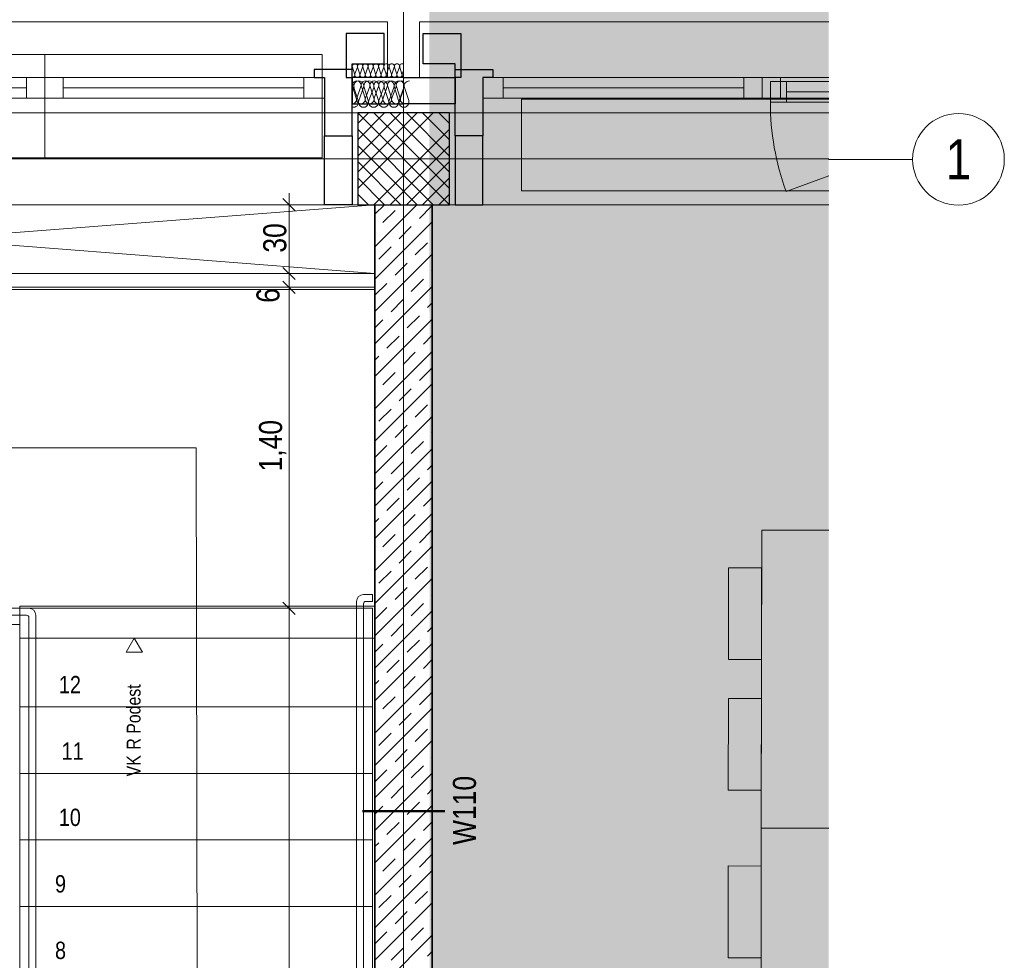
# Model space of a CAD drawing. Extents: x -620 to 300, y 62 to 1112.
# Tile 224 of 226: x 6 to 92, y 930 to 1012. Entities that reach past the tile are written whole.
import ezdxf
from ezdxf.enums import TextEntityAlignment as Align
from ezdxf.lldxf.tags import DXFTag

# ---------------------------------------------------------------- set-up
doc = ezdxf.new("R2010")
doc.units = 0
doc.layers.get('0').update_dxf_attribs({"lineweight": 13})
for name, color, linetype, lineweight, true_color in [('30 -33 Aussenwände- 3 Aussenstützen', 7, 'Continuous', 50, 0x0000dd), ('30 -33 Aussenwände- 7 Fassade_ Elemente', 7, 'Continuous', 9, 0x00aacc), ('30 -34 Innenwände- 1 tragend', 7, 'Continuous', 13, 0xdd0806), ('30 -35 Decken- 1 Konstruktion-Träger- Stahlbeton', 7, 'Continuous', 13, 0x33aa00), ('30 -35 Decken- 2.1 Treppen Innen 2D', 7, 'Continuous', 9, 0x599559), ('60- 61 allgemeine Ausstattung- 1 Möbel', 9, 'Continuous', 9, 0x808080), ('70 -76 Bemaßung- 2 Allgemein', 9, 'Continuous', 5, 0x808080), ('iwb_Layout Achsbezeichung', 1, 'Continuous', 13, 0xff0000), ('iwb_Layout BA_Markierung', 7, 'Continuous', 9, 0xbadcdc)]:
    doc.layers.add(name, color=color, linetype=linetype, lineweight=lineweight, true_color=true_color)
for name, color, linetype, lineweight in [('30 -35 Decken -1 Treppe -Schnitt', 7, 'Continuous', 50), ('70 -71 Achsen- 1 Gebäudeachsen', 7, 'STRICHPUNKT2-A06CPVSFL0', 18), ('70 -75 Raumstempel- 3 Wandstempel', 7, 'Continuous', 50), ('Keine-A06CPVSEL0', 7, 'Continuous', 9)]:
    doc.layers.add(name, color=color, linetype=linetype, lineweight=lineweight)
doc.styles.get("Standard").update_dxf_attribs({"font": 'ARIALN.TTF'})
tags = doc.linetypes.add('grob-A06CPVSAL0', pattern=[14, 3, -8, 3]).pattern_tags.tags
tags[8:9] = [DXFTag(74, 4), DXFTag(75, 0), DXFTag(340, '0'), DXFTag(46, 0.0), DXFTag(50, 0.0), DXFTag(44, 0.0), DXFTag(45, 0.0)]
tags[6:7] = [DXFTag(74, 4), DXFTag(75, 0), DXFTag(340, '0'), DXFTag(46, 0.0), DXFTag(50, 0.0), DXFTag(44, 0.0), DXFTag(45, 0.0)]
tags[4:5] = [DXFTag(74, 4), DXFTag(75, 0), DXFTag(340, '0'), DXFTag(46, 0.0), DXFTag(50, 0.0), DXFTag(44, 0.0), DXFTag(45, 0.0)]
tags = doc.linetypes.add('STRICHPUNKT2', pattern=[12.7, 6.35, -3.175, 0, -3.175]).pattern_tags.tags
tags[10:11] = [DXFTag(74, 4), DXFTag(75, 0), DXFTag(340, '0'), DXFTag(46, 0.0), DXFTag(50, 0.0), DXFTag(44, 0.0), DXFTag(45, 0.0)]
tags[8:9] = [DXFTag(74, 4), DXFTag(75, 0), DXFTag(340, '0'), DXFTag(46, 0.0), DXFTag(50, 0.0), DXFTag(44, 0.0), DXFTag(45, 0.0)]
tags[6:7] = [DXFTag(74, 4), DXFTag(75, 0), DXFTag(340, '0'), DXFTag(46, 0.0), DXFTag(50, 0.0), DXFTag(44, 0.0), DXFTag(45, 0.0)]
tags[4:5] = [DXFTag(74, 4), DXFTag(75, 0), DXFTag(340, '0'), DXFTag(46, 0.0), DXFTag(50, 0.0), DXFTag(44, 0.0), DXFTag(45, 0.0)]
tags = doc.linetypes.add('STRICHPUNKT2-A06CPVSFL0', pattern=[12.7, 6.35, -3.175, 0, -3.175]).pattern_tags.tags
tags[10:11] = [DXFTag(74, 4), DXFTag(75, 0), DXFTag(340, '0'), DXFTag(46, 0.0), DXFTag(50, 0.0), DXFTag(44, 0.0), DXFTag(45, 0.0)]
tags[8:9] = [DXFTag(74, 4), DXFTag(75, 0), DXFTag(340, '0'), DXFTag(46, 0.0), DXFTag(50, 0.0), DXFTag(44, 0.0), DXFTag(45, 0.0)]
tags[6:7] = [DXFTag(74, 4), DXFTag(75, 0), DXFTag(340, '0'), DXFTag(46, 0.0), DXFTag(50, 0.0), DXFTag(44, 0.0), DXFTag(45, 0.0)]
tags[4:5] = [DXFTag(74, 4), DXFTag(75, 0), DXFTag(340, '0'), DXFTag(46, 0.0), DXFTag(50, 0.0), DXFTag(44, 0.0), DXFTag(45, 0.0)]

# ---------------------------------------------------------------- blocks, each defined once
blk = doc.blocks.new('Polygon-A06CPVS4L0')
at = {"color": 0, "linetype": 'ByBlock', "lineweight": -2, "ltscale": 0.13}
blk.add_solid([(41.831, 86.61), (41.664, 1083.814), (76.501, 86.518), (76.501, 1083.814)], dxfattribs=at)
blk = doc.blocks.new('Referenz-A06CPVSGL0')
at = {"layer": '30 -33 Aussenwände- 3 Aussenstützen', "color": 0, "lineweight": 9}
for p, q in [((35.421, 1003.453), (43.421, 995.453)), ((42.007, 1003.453), (35.421, 996.868)), ((40.593, 1003.453), (35.421, 998.282)), ((39.179, 1003.453), (35.421, 999.696)), ((37.765, 1003.453), (35.421, 1001.11)), ((36.35, 1003.453), (35.421, 1002.524)), ((36.836, 1003.453), (43.421, 996.868)), ((38.25, 1003.453), (43.421, 998.282)), ((39.664, 1003.453), (43.421, 999.696)), ((41.078, 1003.453), (43.421, 1001.11)), ((42.493, 1003.453), (43.421, 1002.524)), ((35.421, 1002.039), (42.007, 995.453)), ((43.421, 1002.039), (36.836, 995.453)), ((35.421, 1000.625), (40.593, 995.453)), ((43.421, 1000.625), (38.25, 995.453)), ((39.421, 1000.453), (39.421, 998.453)), ((35.421, 999.211), (39.179, 995.453)), ((38.421, 999.453), (40.421, 999.453)), ((43.421, 999.211), (39.664, 995.453)), ((35.421, 997.797), (37.765, 995.453)), ((43.421, 997.797), (41.078, 995.453)), ((35.421, 996.382), (36.35, 995.453)), ((43.421, 996.382), (42.493, 995.453))]:
    blk.add_line(p, q, dxfattribs=at)
at = {"layer": '30 -33 Aussenwände- 3 Aussenstützen', "color": 0, "linetype": 'Continuous', "lineweight": 25, "ltscale": 0.25}
for p, q in [((43.421, 1003.453), (35.421, 1003.453)), ((35.421, 1003.453), (35.421, 995.453)), ((43.421, 995.453), (43.421, 1003.453)), ((35.421, 995.453), (43.421, 995.453))]:
    blk.add_line(p, q, dxfattribs=at)
at = {"layer": '30 -33 Aussenwände- 7 Fassade_ Elemente', "color": 0, "linetype": 'Continuous', "ltscale": 0.13}
for p, q in [((38.021, 1011.393), (-124.179, 1011.393)), ((38.021, 1006.553), (38.021, 1011.393)), ((40.821, 1006.553), (40.821, 1011.393)), ((40.821, 1011.393), (76.533, 1011.393)), ((35.143, 1006.854), (34.951, 1007.454)), ((35.388, 1007.453), (35.166, 1006.854)), ((35.603, 1006.853), (35.411, 1007.453)), ((35.848, 1007.453), (35.625, 1006.853)), ((36.063, 1006.853), (35.87, 1007.453)), ((36.307, 1007.453), (36.085, 1006.853)), ((36.522, 1006.852), (36.33, 1007.453)), ((36.767, 1007.452), (36.545, 1006.852)), ((36.982, 1006.852), (36.789, 1007.452)), ((37.227, 1007.452), (37.004, 1006.852)), ((37.441, 1006.852), (37.249, 1007.452)), ((37.686, 1007.452), (37.464, 1006.852)), ((37.901, 1006.851), (37.709, 1007.452)), ((38.146, 1007.451), (37.924, 1006.851)), ((38.361, 1006.851), (38.168, 1007.451)), ((38.606, 1007.451), (38.383, 1006.851)), ((38.82, 1006.851), (38.628, 1007.451)), ((39.065, 1007.451), (38.843, 1006.851)), ((39.28, 1006.85), (39.088, 1007.451)), ((39.303, 1006.85), (39.422, 1007.172)), ((-16.279, 1006.553), (8.121, 1006.553)), ((8.121, 1006.553), (32.521, 1006.553)), ((8.121, 1004.753), (8.121, 1006.553)), ((32.521, 1006.553), (32.521, 1004.753)), ((34.921, 995.453), (34.921, 1006.553)), ((34.921, 1006.553), (38.021, 1006.553)), ((43.921, 1006.553), (40.821, 1006.553)), ((43.921, 995.453), (43.921, 1006.553)), ((70.721, 1006.553), (46.321, 1006.553)), ((46.321, 1006.553), (46.321, 1004.753)), ((70.721, 1004.753), (70.721, 1006.553)), ((76.533, 1006.553), (70.721, 1006.553)), ((76.533, 1006.203), (71.421, 1006.203)), ((71.421, 1006.203), (71.421, 1004.403)), ((35.049, 1005.678), (34.921, 1005.335)), ((35.291, 1004.753), (34.97, 1005.753)), ((35.092, 1005.678), (35.461, 1004.528)), ((35.698, 1005.753), (35.329, 1004.753)), ((35.504, 1004.528), (35.929, 1005.678)), ((36.057, 1004.753), (35.736, 1005.753)), ((35.973, 1005.678), (36.342, 1004.528)), ((36.464, 1005.753), (36.095, 1004.753)), ((36.385, 1004.528), (36.81, 1005.678)), ((36.823, 1004.753), (36.502, 1005.753)), ((36.854, 1005.678), (37.223, 1004.528)), ((37.23, 1005.753), (36.861, 1004.753)), ((37.266, 1004.528), (37.691, 1005.678)), ((37.589, 1004.753), (37.268, 1005.753)), ((37.996, 1005.753), (37.627, 1004.753)), ((37.735, 1005.678), (38.104, 1004.528)), ((38.355, 1004.753), (38.034, 1005.753)), ((38.147, 1004.528), (38.572, 1005.678)), ((38.762, 1005.753), (38.393, 1004.753)), ((38.615, 1005.678), (38.985, 1004.528)), ((39.121, 1004.753), (38.8, 1005.753)), ((39.028, 1004.528), (39.453, 1005.678)), ((39.159, 1004.753), (39.421, 1005.464)), ((39.496, 1005.678), (39.866, 1004.528)), ((8.121, 1004.753), (-16.279, 1004.753)), ((32.521, 1004.753), (8.121, 1004.753)), ((46.321, 1004.753), (70.721, 1004.753)), ((70.721, 1004.753), (76.533, 1004.753)), ((71.421, 1004.403), (76.533, 1004.403)), ((39.421, 1000.453), (39.421, 998.453)), ((39.421, 1000.453), (39.421, 998.453)), ((40.421, 999.453), (38.421, 999.453)), ((38.421, 999.453), (40.421, 999.453)), ((-121.079, 995.453), (34.921, 995.453)), ((76.533, 995.453), (43.921, 995.453))]:
    blk.add_line(p, q, dxfattribs=at)
at = {"layer": '30 -33 Aussenwände- 7 Fassade_ Elemente', "color": 0, "linetype": 'Continuous', "lineweight": 25, "ltscale": 0.25}
for p, q in [((37.721, 1010.393), (34.421, 1010.393)), ((34.421, 1010.393), (34.421, 1006.553)), ((37.721, 1007.753), (37.721, 1010.393)), ((41.121, 1007.753), (41.121, 1010.393)), ((41.121, 1010.393), (44.421, 1010.393)), ((44.421, 1010.393), (44.421, 1006.553)), ((31.621, 1007.253), (31.621, 1006.553)), ((34.921, 1007.253), (31.621, 1007.253)), ((34.921, 1006.553), (34.921, 1007.753)), ((34.921, 1007.753), (37.721, 1007.753)), ((34.921, 1001.453), (34.921, 1007.253)), ((43.921, 1007.753), (41.121, 1007.753)), ((43.921, 1006.553), (43.921, 1007.753)), ((43.921, 1001.453), (43.921, 1007.253)), ((43.921, 1007.253), (47.221, 1007.253)), ((47.221, 1007.253), (47.221, 1006.553)), ((31.621, 1006.553), (32.521, 1006.553)), ((32.521, 1006.553), (32.521, 1001.453)), ((34.421, 1006.553), (34.921, 1006.553)), ((39.421, 1006.553), (34.921, 1006.553)), ((34.921, 1006.553), (34.921, 1004.253)), ((39.421, 1006.553), (43.921, 1006.553)), ((43.921, 1006.553), (43.921, 1004.253)), ((44.421, 1006.553), (43.921, 1006.553)), ((47.221, 1006.553), (46.321, 1006.553)), ((46.321, 1006.553), (46.321, 1001.453)), ((34.921, 1004.253), (39.421, 1004.253)), ((43.921, 1004.253), (39.421, 1004.253)), ((32.521, 1001.453), (34.921, 1001.453)), ((32.521, 995.453), (32.521, 1001.453)), ((34.921, 1001.453), (34.921, 995.453)), ((46.321, 1001.453), (43.921, 1001.453)), ((43.921, 1001.453), (43.921, 995.453)), ((46.321, 995.453), (46.321, 1001.453)), ((34.921, 995.453), (32.521, 995.453)), ((43.921, 995.453), (46.321, 995.453))]:
    blk.add_line(p, q, dxfattribs=at)
at = {"layer": '30 -33 Aussenwände- 7 Fassade_ Elemente', "color": 0}
for p, q in [((-16.079, 1008.553), (8.121, 1008.553)), ((8.121, 1006.553), (8.121, 1008.553)), ((8.121, 1008.553), (32.321, 1008.553)), ((32.321, 1008.553), (32.321, 1006.553)), ((-14.479, 1006.553), (6.521, 1006.553)), ((6.521, 1006.553), (6.521, 1004.753)), ((8.121, 1006.553), (6.521, 1006.553)), ((8.121, 1006.553), (9.721, 1006.553)), ((8.121, 1004.753), (8.121, 1006.553)), ((9.721, 1006.553), (30.721, 1006.553)), ((9.721, 1004.753), (9.721, 1006.553)), ((30.721, 1006.553), (30.721, 1004.753)), ((32.321, 1006.553), (30.721, 1006.553)), ((32.321, 1004.753), (32.321, 1006.553)), ((6.521, 1005.653), (-14.479, 1005.653)), ((30.721, 1005.653), (9.721, 1005.653)), ((6.521, 1004.753), (-14.479, 1004.753)), ((6.521, 1004.753), (8.121, 1004.753)), ((8.121, 1004.753), (8.121, 999.553)), ((9.721, 1004.753), (8.121, 1004.753)), ((30.721, 1004.753), (9.721, 1004.753)), ((30.721, 1004.753), (32.321, 1004.753)), ((32.321, 999.553), (32.321, 1004.753)), ((-16.079, 999.553), (8.121, 999.553)), ((8.121, 999.553), (32.321, 999.553))]:
    blk.add_line(p, q, dxfattribs=at)
at = {"layer": '30 -33 Aussenwände- 7 Fassade_ Elemente', "color": 0, "linetype": 'Continuous', "lineweight": 18, "ltscale": 0.18}
for p, q in [((31.621, 1007.253), (31.621, 1006.553)), ((34.921, 1007.253), (31.621, 1007.253)), ((34.921, 1001.453), (34.921, 1007.253)), ((43.921, 1001.453), (43.921, 1007.253)), ((43.921, 1007.253), (47.221, 1007.253)), ((47.221, 1007.253), (47.221, 1006.553)), ((6.521, 1006.553), (8.121, 1006.553)), ((6.521, 1004.753), (6.521, 1006.553)), ((8.121, 1006.553), (9.721, 1006.553)), ((8.121, 1004.753), (8.121, 1006.553)), ((9.721, 1006.553), (9.721, 1004.753)), ((30.721, 1006.553), (32.521, 1006.553)), ((30.721, 1004.753), (30.721, 1006.553)), ((31.621, 1006.553), (32.521, 1006.553)), ((32.521, 1006.553), (32.521, 1004.753)), ((32.521, 1006.553), (32.521, 1001.453)), ((47.221, 1006.553), (46.321, 1006.553)), ((46.321, 1006.553), (46.321, 1001.453)), ((48.121, 1006.553), (46.321, 1006.553)), ((46.321, 1006.553), (46.321, 1004.753)), ((48.121, 1004.753), (48.121, 1006.553)), ((70.721, 1006.553), (69.121, 1006.553)), ((69.121, 1006.553), (69.121, 1004.753)), ((72.321, 1006.553), (70.721, 1006.553)), ((70.721, 1006.553), (70.721, 1004.753)), ((72.821, 1006.203), (71.421, 1006.203)), ((71.421, 1006.203), (71.421, 1004.403)), ((72.321, 1004.753), (72.321, 1006.553)), ((72.821, 1004.403), (72.821, 1006.203)), ((-14.479, 1005.653), (6.521, 1005.653)), ((9.721, 1005.653), (30.721, 1005.653)), ((69.121, 1005.653), (48.121, 1005.653)), ((72.821, 1005.303), (76.533, 1005.303)), ((8.121, 1004.753), (6.521, 1004.753)), ((9.721, 1004.753), (8.121, 1004.753)), ((32.521, 1004.753), (30.721, 1004.753)), ((46.321, 1004.753), (48.121, 1004.753)), ((69.121, 1004.753), (70.721, 1004.753)), ((70.721, 1004.753), (72.321, 1004.753)), ((71.421, 1004.403), (72.821, 1004.403)), ((32.521, 1001.453), (34.921, 1001.453)), ((46.321, 1001.453), (43.921, 1001.453))]:
    blk.add_line(p, q, dxfattribs=at)
at = {"layer": '30 -33 Aussenwände- 7 Fassade_ Elemente', "color": 0, "linetype": 'grob-A06CPVSAL0', "ltscale": 0.13}
for p, q in [((49.721, 1004.653), (76.533, 1004.653)), ((49.721, 996.653), (49.721, 1004.653)), ((76.533, 997.965), (72.796, 996.605)), ((76.533, 996.653), (49.721, 996.653))]:
    blk.add_line(p, q, dxfattribs=at)
at = {"layer": '30 -33 Aussenwände- 7 Fassade_ Elemente', "color": 0, "linetype": 'Continuous', "ltscale": 0.13}
for centre, major_axis, end_param in [((35.17, 1007.524), (0.219, -0.071), 3.765224), ((35.629, 1007.524), (0.219, -0.071), 3.765224), ((36.089, 1007.523), (0.219, -0.071), 3.765224), ((36.548, 1007.523), (0.219, -0.071), 3.765224), ((37.008, 1007.523), (0.219, -0.071), 3.765224), ((37.468, 1007.522), (0.219, -0.071), 3.765224), ((37.927, 1007.522), (0.219, -0.071), 3.765224), ((38.387, 1007.522), (0.219, -0.071), 3.765224), ((38.387, 1007.522), (-0.135, 0.186), 1.255075), ((38.387, 1007.522), (0.135, 0.186), 1.255075), ((38.387, 1007.522), (0.219, -0.071), 1.255075), ((38.847, 1007.521), (0.219, -0.071), 3.765224), ((38.847, 1007.521), (-0.135, 0.186), 1.255075), ((38.847, 1007.521), (0.135, 0.186), 1.255075), ((38.847, 1007.521), (0.219, -0.071), 1.255075), ((39.306, 1007.521), (0.116, 0.198), 2.411197), ((35.334, 1005.871), (0.364, -0.117), 3.765224), ((34.925, 1006.783), (-0.003, -0.23), 1.896254), ((34.63, 1005.813), (0.419, -0.135), 1.157172), ((35.511, 1005.813), (-0.258, 0.356), 1.254884), ((35.384, 1006.783), (-0.219, 0.071), 3.764652), ((35.511, 1005.813), (0.258, 0.356), 1.254884), ((35.844, 1006.783), (-0.219, 0.071), 3.764652), ((36.1, 1005.871), (0.364, -0.117), 3.765224), ((35.511, 1005.813), (0.419, -0.135), 1.254884), ((36.392, 1005.813), (0.419, -0.135), 3.764652), ((36.392, 1005.813), (-0.258, 0.356), 1.254884), ((36.304, 1006.782), (-0.219, 0.071), 3.764652), ((36.392, 1005.813), (0.258, 0.356), 1.254884), ((36.866, 1005.871), (0.364, -0.117), 3.765224), ((36.763, 1006.782), (-0.219, 0.071), 3.764652), ((36.392, 1005.813), (0.419, -0.135), 1.254884), ((37.272, 1005.813), (0.419, -0.135), 3.764652), ((37.272, 1005.813), (-0.258, 0.356), 1.254884), ((37.223, 1006.782), (-0.219, 0.071), 3.764652), ((37.272, 1005.813), (0.258, 0.356), 1.254884), ((37.632, 1005.871), (0.364, -0.117), 3.765224), ((37.632, 1005.871), (-0.225, 0.31), 1.255075), ((37.632, 1005.871), (0.225, 0.31), 1.255075), ((37.682, 1006.781), (-0.219, 0.071), 3.764652), ((37.272, 1005.813), (0.419, -0.135), 1.254884), ((38.153, 1005.813), (0.419, -0.135), 3.764652), ((37.632, 1005.871), (0.364, -0.117), 1.255075), ((38.142, 1006.781), (-0.219, 0.071), 3.764652), ((38.142, 1006.781), (-0.219, 0.071), 1.254884), ((38.398, 1005.871), (0.364, -0.117), 3.765224), ((38.398, 1005.871), (-0.225, 0.31), 1.255075), ((38.142, 1006.781), (-0.135, -0.186), 1.254884), ((38.398, 1005.871), (0.225, 0.31), 1.255075), ((38.142, 1006.781), (0.135, -0.186), 1.254884), ((38.602, 1006.781), (-0.219, 0.071), 3.764652), ((38.602, 1006.781), (-0.219, 0.071), 1.254884), ((38.602, 1006.781), (-0.135, -0.186), 1.254884), ((39.034, 1005.813), (0.419, -0.135), 3.764652), ((38.398, 1005.871), (0.364, -0.117), 1.255075), ((38.602, 1006.781), (0.135, -0.186), 1.254884), ((39.164, 1005.871), (0.257, 0.283), 2.619647), ((39.061, 1006.78), (-0.219, 0.071), 1.254884), ((39.061, 1006.78), (-0.135, -0.186), 1.254884), ((39.061, 1006.78), (0.135, -0.186), 1.254884), ((39.521, 1006.78), (-0.219, 0.071), 1.434048), ((39.915, 1005.813), (0.006, 0.44), 1.896254), ((34.927, 1004.636), (-0.005, -0.383), 1.896254), ((35.042, 1004.393), (-0.121, -0.423), 2.160679), ((35.693, 1004.636), (-0.364, 0.117), 3.764652), ((35.923, 1004.393), (-0.419, 0.135), 3.765224), ((35.923, 1004.393), (-0.419, 0.135), 1.255075), ((36.459, 1004.636), (-0.364, 0.117), 3.764652), ((35.923, 1004.393), (0.258, -0.356), 1.255075), ((36.804, 1004.393), (-0.419, 0.135), 3.765224), ((36.804, 1004.393), (-0.419, 0.135), 1.255075), ((37.225, 1004.636), (-0.364, 0.117), 3.764652), ((37.225, 1004.636), (-0.364, 0.117), 1.254884), ((36.804, 1004.393), (0.258, -0.356), 1.255075), ((37.685, 1004.393), (-0.419, 0.135), 3.765224), ((37.225, 1004.636), (0.225, -0.31), 1.254884), ((37.991, 1004.636), (-0.364, 0.117), 3.764652), ((37.991, 1004.636), (-0.364, 0.117), 1.254884), ((38.566, 1004.393), (-0.419, 0.135), 3.765224), ((37.991, 1004.636), (0.225, -0.31), 1.254884), ((38.757, 1004.636), (-0.364, 0.117), 1.254884), ((39.447, 1004.393), (-0.419, 0.135), 3.765224), ((38.757, 1004.636), (0.225, -0.31), 1.254884), ((39.523, 1004.636), (-0.364, 0.117), 1.613483), ((35.923, 1004.393), (-0.258, -0.356), 1.255075), ((36.804, 1004.393), (-0.258, -0.356), 1.255075), ((37.225, 1004.636), (-0.225, -0.31), 1.254884), ((37.991, 1004.636), (-0.225, -0.31), 1.254884), ((38.757, 1004.636), (-0.225, -0.31), 1.254884)]:
    blk.add_ellipse(centre, major_axis=major_axis, ratio=1, start_param=0, end_param=end_param, dxfattribs=at)
at = {"layer": '30 -33 Aussenwände- 7 Fassade_ Elemente', "color": 0, "linetype": 'grob-A06CPVSAL0', "ltscale": 0.13}
blk.add_ellipse((94.221, 1004.403), major_axis=(-22.8, 0), ratio=1, start_param=0, end_param=0.349066, dxfattribs=at)
at = {"layer": '30 -34 Innenwände- 1 tragend', "color": 0, "lineweight": 9}
for p, q in [((36.921, 994.621), (37.754, 995.453)), ((36.921, 991.792), (40.583, 995.453)), ((36.921, 994.621), (37.754, 995.453)), ((36.921, 991.792), (40.583, 995.453)), ((37.614, 993.899), (38.674, 994.959)), ((37.614, 993.899), (38.674, 994.959)), ((40.796, 994.252), (41.856, 995.313)), ((40.796, 994.252), (41.856, 995.313)), ((36.921, 988.964), (41.921, 993.964)), ((36.921, 988.964), (41.921, 993.964)), ((39.028, 992.484), (40.089, 993.545)), ((39.028, 992.484), (40.089, 993.545)), ((37.26, 990.717), (38.321, 991.777)), ((37.26, 990.717), (38.321, 991.777)), ((40.442, 991.07), (41.503, 992.131)), ((40.442, 991.07), (41.503, 992.131)), ((36.921, 986.135), (41.921, 991.135)), ((36.921, 986.135), (41.921, 991.135)), ((38.674, 989.302), (39.735, 990.363)), ((38.674, 989.302), (39.735, 990.363)), ((40.089, 987.888), (41.149, 988.949)), ((40.089, 987.888), (41.149, 988.949)), ((41.856, 989.656), (41.921, 989.721)), ((41.856, 989.656), (41.921, 989.721)), ((36.921, 987.549), (37.967, 988.595)), ((36.921, 987.549), (37.967, 988.595)), ((36.921, 983.307), (41.921, 988.307)), ((36.921, 983.307), (41.921, 988.307)), ((38.321, 986.12), (39.381, 987.181)), ((38.321, 986.12), (39.381, 987.181)), ((41.503, 986.474), (41.921, 986.893)), ((41.503, 986.474), (41.921, 986.893)), ((36.921, 980.478), (41.921, 985.478)), ((36.921, 980.478), (41.921, 985.478)), ((39.735, 984.706), (40.796, 985.767)), ((39.735, 984.706), (40.796, 985.767)), ((36.921, 984.721), (37.614, 985.413)), ((36.921, 984.721), (37.614, 985.413)), ((37.967, 982.938), (39.028, 983.999)), ((37.967, 982.938), (39.028, 983.999)), ((41.149, 983.292), (41.921, 984.064)), ((41.149, 983.292), (41.921, 984.064)), ((36.921, 977.65), (41.921, 982.65)), ((36.921, 977.65), (41.921, 982.65)), ((36.921, 981.893), (37.26, 982.231)), ((36.921, 981.893), (37.26, 982.231)), ((39.381, 981.524), (40.442, 982.585)), ((39.381, 981.524), (40.442, 982.585)), ((40.796, 980.11), (41.856, 981.171)), ((40.796, 980.11), (41.856, 981.171)), ((37.614, 979.756), (38.674, 980.817)), ((37.614, 979.756), (38.674, 980.817)), ((36.921, 974.822), (41.921, 979.822)), ((36.921, 974.822), (41.921, 979.822)), ((39.028, 978.342), (40.089, 979.403)), ((39.028, 978.342), (40.089, 979.403)), ((40.442, 976.928), (41.503, 977.989)), ((40.442, 976.928), (41.503, 977.989)), ((36.921, 971.993), (41.921, 976.993)), ((36.921, 971.993), (41.921, 976.993)), ((37.26, 976.574), (38.321, 977.635)), ((37.26, 976.574), (38.321, 977.635)), ((38.674, 975.16), (39.735, 976.221)), ((38.674, 975.16), (39.735, 976.221)), ((41.856, 975.514), (41.921, 975.579)), ((41.856, 975.514), (41.921, 975.579)), ((36.921, 973.407), (37.967, 974.453)), ((36.921, 973.407), (37.967, 974.453)), ((40.089, 973.746), (41.149, 974.807)), ((40.089, 973.746), (41.149, 974.807)), ((36.921, 969.165), (41.921, 974.165)), ((36.921, 969.165), (41.921, 974.165)), ((38.321, 971.978), (39.381, 973.039)), ((38.321, 971.978), (39.381, 973.039)), ((41.503, 972.332), (41.921, 972.75)), ((41.503, 972.332), (41.921, 972.75)), ((36.921, 966.336), (41.921, 971.336)), ((36.921, 966.336), (41.921, 971.336)), ((36.921, 970.579), (37.614, 971.271)), ((36.921, 970.579), (37.614, 971.271)), ((39.735, 970.564), (40.796, 971.625)), ((39.735, 970.564), (40.796, 971.625)), ((37.967, 968.796), (39.028, 969.857)), ((37.967, 968.796), (39.028, 969.857)), ((41.149, 969.15), (41.921, 969.922)), ((41.149, 969.15), (41.921, 969.922)), ((36.921, 963.508), (41.921, 968.508)), ((36.921, 963.508), (41.921, 968.508)), ((39.381, 967.382), (40.442, 968.443)), ((39.381, 967.382), (40.442, 968.443)), ((36.921, 967.75), (37.26, 968.089)), ((36.921, 967.75), (37.26, 968.089)), ((37.614, 965.614), (38.674, 966.675)), ((37.614, 965.614), (38.674, 966.675)), ((40.796, 965.968), (41.856, 967.028)), ((40.796, 965.968), (41.856, 967.028)), ((36.921, 960.679), (41.921, 965.679)), ((36.921, 960.679), (41.921, 965.679)), ((39.028, 964.2), (40.089, 965.261)), ((39.028, 964.2), (40.089, 965.261)), ((37.26, 962.432), (38.321, 963.493)), ((37.26, 962.432), (38.321, 963.493)), ((40.442, 962.786), (41.503, 963.846)), ((40.442, 962.786), (41.503, 963.846)), ((36.921, 957.851), (41.921, 962.851)), ((36.921, 957.851), (41.921, 962.851)), ((38.674, 961.018), (39.735, 962.079)), ((38.674, 961.018), (39.735, 962.079)), ((41.856, 961.372), (41.921, 961.437)), ((41.856, 961.372), (41.921, 961.437)), ((40.089, 959.604), (41.149, 960.665)), ((40.089, 959.604), (41.149, 960.665)), ((36.921, 959.265), (37.967, 960.311)), ((36.921, 959.265), (37.967, 960.311)), ((36.921, 955.023), (41.921, 960.023)), ((36.921, 955.023), (41.921, 960.023)), ((38.321, 957.836), (39.381, 958.897)), ((38.321, 957.836), (39.381, 958.897)), ((41.503, 958.19), (41.921, 958.608)), ((41.503, 958.19), (41.921, 958.608)), ((36.921, 952.194), (41.921, 957.194)), ((36.921, 952.194), (41.921, 957.194)), ((36.921, 956.437), (37.614, 957.129)), ((36.921, 956.437), (37.614, 957.129)), ((39.735, 956.422), (40.796, 957.483)), ((39.735, 956.422), (40.796, 957.483)), ((37.967, 954.654), (39.028, 955.715)), ((37.967, 954.654), (39.028, 955.715)), ((41.149, 955.008), (41.921, 955.78)), ((41.149, 955.008), (41.921, 955.78)), ((36.921, 949.366), (41.921, 954.366)), ((36.921, 949.366), (41.921, 954.366)), ((36.921, 953.608), (37.26, 953.947)), ((36.921, 953.608), (37.26, 953.947)), ((39.381, 953.24), (40.442, 954.301)), ((39.381, 953.24), (40.442, 954.301)), ((40.796, 951.826), (41.856, 952.886)), ((40.796, 951.826), (41.856, 952.886)), ((37.614, 951.472), (38.674, 952.533)), ((37.614, 951.472), (38.674, 952.533)), ((36.921, 946.537), (41.921, 951.537)), ((36.921, 946.537), (41.921, 951.537)), ((39.028, 950.058), (40.089, 951.119)), ((39.028, 950.058), (40.089, 951.119)), ((40.442, 948.644), (41.503, 949.704)), ((40.442, 948.644), (41.503, 949.704)), ((36.921, 943.709), (41.921, 948.709)), ((36.921, 943.709), (41.921, 948.709)), ((37.26, 948.29), (38.321, 949.351)), ((37.26, 948.29), (38.321, 949.351)), ((38.674, 946.876), (39.735, 947.937)), ((38.674, 946.876), (39.735, 947.937)), ((41.856, 947.229), (41.921, 947.295)), ((41.856, 947.229), (41.921, 947.295)), ((36.921, 945.123), (37.967, 946.169)), ((36.921, 945.123), (37.967, 946.169)), ((40.089, 945.462), (41.149, 946.522)), ((40.089, 945.462), (41.149, 946.522)), ((36.921, 940.88), (41.921, 945.88)), ((36.921, 940.88), (41.921, 945.88)), ((38.321, 943.694), (39.381, 944.755)), ((38.321, 943.694), (39.381, 944.755)), ((41.503, 944.048), (41.921, 944.466)), ((41.503, 944.048), (41.921, 944.466)), ((36.921, 938.052), (41.921, 943.052)), ((36.921, 938.052), (41.921, 943.052)), ((36.921, 942.295), (37.614, 942.987)), ((36.921, 942.295), (37.614, 942.987)), ((39.735, 942.28), (40.796, 943.34)), ((39.735, 942.28), (40.796, 943.34)), ((41.149, 940.866), (41.921, 941.638)), ((41.149, 940.866), (41.921, 941.638)), ((37.967, 940.512), (39.028, 941.573)), ((37.967, 940.512), (39.028, 941.573)), ((36.921, 935.224), (41.921, 940.224)), ((36.921, 935.224), (41.921, 940.224)), ((39.381, 939.098), (40.442, 940.158)), ((39.381, 939.098), (40.442, 940.158)), ((36.921, 939.466), (37.26, 939.805)), ((36.921, 939.466), (37.26, 939.805)), ((37.614, 937.33), (38.674, 938.391)), ((37.614, 937.33), (38.674, 938.391)), ((40.796, 937.684), (41.856, 938.744)), ((40.796, 937.684), (41.856, 938.744)), ((36.921, 932.395), (41.921, 937.395)), ((36.921, 932.395), (41.921, 937.395)), ((39.028, 935.916), (40.089, 936.976)), ((39.028, 935.916), (40.089, 936.976)), ((37.26, 934.148), (38.321, 935.209)), ((37.26, 934.148), (38.321, 935.209)), ((40.442, 934.502), (41.503, 935.562)), ((40.442, 934.502), (41.503, 935.562)), ((36.921, 929.567), (41.921, 934.567)), ((36.921, 929.567), (41.921, 934.567)), ((38.674, 932.734), (39.735, 933.794)), ((38.674, 932.734), (39.735, 933.794)), ((41.856, 933.087), (41.921, 933.152)), ((41.856, 933.087), (41.921, 933.152)), ((40.089, 931.32), (41.149, 932.38)), ((40.089, 931.32), (41.149, 932.38)), ((36.921, 930.981), (37.967, 932.027)), ((36.921, 930.981), (37.967, 932.027)), ((36.921, 926.738), (41.921, 931.738)), ((36.921, 926.738), (41.921, 931.738)), ((38.321, 929.552), (39.381, 930.612)), ((38.321, 929.552), (39.381, 930.612)), ((41.503, 929.905), (41.921, 930.324)), ((41.503, 929.905), (41.921, 930.324))]:
    blk.add_line(p, q, dxfattribs=at)
at = {"layer": '30 -34 Innenwände- 1 tragend', "color": 0, "lineweight": 35}
for p, q in [((36.921, 995.453), (36.921, 838.453)), ((41.921, 995.453), (41.921, 838.453))]:
    blk.add_line(p, q, dxfattribs=at)
at = {"layer": '30 -34 Innenwände- 1 tragend', "color": 0, "linetype": 'Continuous', "lineweight": -2, "ltscale": 0.13}
for p, q in [((36.921, 995.453), (36.921, 838.453)), ((36.921, 995.453), (41.921, 995.453)), ((41.921, 995.453), (41.921, 841.953))]:
    blk.add_line(p, q, dxfattribs=at)
at = {"layer": '30 -35 Decken -1 Treppe -Schnitt', "color": 0, "lineweight": 9}
for p, q in [((-40.579, 989.453), (36.921, 989.453)), ((36.921, 989.453), (36.921, 988.253)), ((36.921, 988.253), (-40.579, 988.253)), ((36.721, 961.453), (35.921, 961.453)), ((36.721, 960.853), (36.721, 961.453)), ((35.321, 960.853), (35.321, 917.515)), ((35.921, 917.403), (35.921, 960.653)), ((36.121, 960.853), (36.721, 960.853))]:
    blk.add_line(p, q, dxfattribs=at)
for centre, major_axis in [((35.921, 960.853), (0, 0.6)), ((36.121, 960.653), (0, 0.2))]:
    blk.add_ellipse(centre, major_axis=major_axis, ratio=1, start_param=0, end_param=1.570796, dxfattribs=at)
at = {"layer": '30 -35 Decken- 1 Konstruktion-Träger- Stahlbeton', "color": 0, "linetype": 'grob-A06CPVSAL0', "lineweight": -2, "ltscale": 0.13}
for p, q in [((76.533, 1003.453), (-121.579, 1003.453)), ((76.533, 995.453), (-121.579, 995.453))]:
    blk.add_line(p, q, dxfattribs=at)
at = {"layer": '30 -35 Decken- 2.1 Treppen Innen 2D', "color": 0}
for p, q in [((36.921, 988.053), (-40.579, 988.053)), ((36.921, 960.453), (36.921, 988.053)), ((21.321, 974.253), (-24.979, 974.253)), ((21.421, 920.116), (21.321, 974.253)), ((-10.379, 960.253), (6.721, 960.253)), ((5.921, 958.853), (5.921, 960.453)), ((5.921, 960.453), (36.921, 960.453)), ((5.921, 960.253), (5.921, 951.653)), ((36.721, 960.253), (5.921, 960.253)), ((36.721, 951.653), (36.721, 960.253)), ((6.521, 959.653), (-10.179, 959.653)), ((-9.579, 958.853), (5.921, 958.853)), ((6.721, 922.866), (6.721, 959.453)), ((7.321, 959.653), (7.321, 922.754)), ((5.921, 951.653), (5.921, 945.853)), ((36.721, 951.653), (5.921, 951.653)), ((5.921, 951.653), (36.721, 951.653)), ((36.721, 945.853), (36.721, 951.653)), ((5.921, 945.853), (5.921, 940.053)), ((36.721, 945.853), (5.921, 945.853)), ((5.921, 945.853), (36.721, 945.853)), ((36.721, 940.053), (36.721, 945.853)), ((5.921, 940.053), (5.921, 934.253)), ((36.721, 940.053), (5.921, 940.053)), ((5.921, 940.053), (36.721, 940.053)), ((36.721, 934.253), (36.721, 940.053)), ((5.921, 934.253), (5.921, 928.453)), ((36.721, 934.253), (5.921, 934.253)), ((5.921, 934.253), (36.721, 934.253)), ((36.721, 928.453), (36.721, 934.253))]:
    blk.add_line(p, q, dxfattribs=at)
at = {"layer": '30 -35 Decken- 2.1 Treppen Innen 2D', "color": 0, "linetype": 'grob-A06CPVSAL0', "ltscale": 0.13}
for p, q in [((36.921, 988.053), (-40.579, 988.053)), ((36.921, 957.653), (36.921, 988.053)), ((5.921, 957.653), (36.921, 957.653))]:
    blk.add_line(p, q, dxfattribs=at)
at = {"layer": '30 -35 Decken- 2.1 Treppen Innen 2D', "color": 0, "linetype": 'Continuous', "ltscale": 0.13}
for p, q in [((15.921, 957.653), (15.209, 956.419)), ((16.634, 956.419), (15.921, 957.653)), ((15.209, 956.419), (16.634, 956.419))]:
    blk.add_line(p, q, dxfattribs=at)
at = {"layer": '30 -35 Decken- 2.1 Treppen Innen 2D', "color": 0}
for centre, major_axis in [((6.721, 959.653), (0.6, 0)), ((6.521, 959.453), (0.2, 0))]:
    blk.add_ellipse(centre, major_axis=major_axis, ratio=1, start_param=0, end_param=1.570796, dxfattribs=at)
at = {"layer": '60- 61 allgemeine Ausstattung- 1 Möbel', "color": 0, "linetype": 'Continuous', "ltscale": 0.13}
for p, q in [((70.629, 941.078), (70.665, 967.078)), ((70.665, 967.078), (76.533, 967.07)), ((67.769, 955.777), (67.78, 963.777)), ((67.78, 963.777), (70.661, 963.773)), ((70.661, 963.773), (70.65, 955.773)), ((70.65, 955.773), (67.769, 955.777)), ((67.753, 944.387), (67.764, 952.387)), ((67.764, 952.387), (70.645, 952.383)), ((70.645, 952.383), (70.634, 944.383)), ((70.634, 944.383), (67.753, 944.387)), ((70.593, 915.078), (70.629, 941.078)), ((70.629, 941.078), (76.533, 941.07)), ((76.533, 941.07), (70.629, 941.078)), ((67.733, 929.777), (67.744, 937.777)), ((67.744, 937.777), (70.625, 937.773)), ((70.625, 937.773), (70.613, 929.773)), ((70.613, 929.773), (67.733, 929.777))]:
    blk.add_line(p, q, dxfattribs=at)
at = {"layer": '70 -71 Achsen- 1 Gebäudeachsen', "color": 0, "linetype": 'STRICHPUNKT2-A06CPVSFL0', "ltscale": 0.18}
for p, q in [((39.421, 1084.393), (39.421, 84.953)), ((-538.631, 999.453), (76.533, 999.453))]:
    blk.add_line(p, q, dxfattribs=at)
at = {"layer": '70 -76 Bemaßung- 2 Allgemein', "color": 0, "linetype": 'Continuous', "lineweight": 20, "ltscale": 0.2}
for p, q in [((28.891, 995.984), (29.952, 994.923)), ((29.952, 988.923), (28.891, 989.984)), ((29.952, 988.923), (28.891, 989.984)), ((28.891, 988.784), (29.952, 987.723)), ((28.891, 988.784), (29.952, 987.723)), ((29.952, 959.723), (28.891, 960.784)), ((28.891, 960.784), (29.952, 959.723))]:
    blk.add_line(p, q, dxfattribs=at)
at = {"layer": '70 -76 Bemaßung- 2 Allgemein', "color": 0, "linetype": 'Continuous', "ltscale": 0.13}
for p, q in [((29.421, 996.453), (29.421, 994.393)), ((31.921, 995.453), (28.421, 995.453)), ((29.421, 990.514), (29.421, 994.393)), ((29.421, 990.514), (29.421, 991.574)), ((29.421, 988.453), (29.421, 990.514)), ((29.421, 988.453), (29.421, 990.514)), ((31.921, 989.453), (28.421, 989.453)), ((31.921, 989.453), (28.421, 989.453)), ((29.421, 988.253), (29.421, 989.453)), ((29.421, 989.253), (29.421, 987.193)), ((29.421, 989.253), (29.421, 987.193)), ((31.921, 988.253), (28.421, 988.253)), ((31.921, 988.253), (28.421, 988.253)), ((29.421, 987.193), (29.421, 986.133)), ((29.421, 961.314), (29.421, 987.193)), ((29.421, 959.253), (29.421, 961.314)), ((29.421, 961.253), (29.421, 959.193)), ((31.921, 960.253), (28.421, 960.253)), ((31.921, 960.253), (28.421, 960.253)), ((29.421, 883.214), (29.421, 959.193))]:
    blk.add_line(p, q, dxfattribs=at)
at = {"layer": 'Keine-A06CPVSEL0', "color": 0, "linetype": 'grob-A06CPVSAL0', "ltscale": 0.13}
for p, q in [((-40.579, 989.453), (36.921, 995.453)), ((36.921, 989.453), (-40.579, 995.453))]:
    blk.add_line(p, q, dxfattribs=at)
at = {"layer": 'Keine-A06CPVSEL0', "color": 0, "lineweight": 50}
blk.add_line((43.006, 942.553), (35.837, 942.553), dxfattribs=at)
at = {"layer": '30 -33 Aussenwände- 7 Fassade_ Elemente', "color": 0, "linetype": 'ByBlock', "ltscale": 0.13, "insert": (55.821, 1000.187), "char_height": 0.0036, "attachment_point": 1, "rotation": 180}
for s in ['{\\fArial Narrow;instanceID}', '{\\fArial Narrow;IFC_UUID}']:
    blk.add_mtext(s, dxfattribs=at)
at = {"layer": '30 -35 Decken- 2.1 Treppen Innen 2D', "color": 0, "linetype": 'Continuous', "ltscale": 0.13, "attachment_point": 1}
for s, insert, char_height, rotation in [('{\\fArial Narrow;Podest}', (15.256, 949.308), 1.20826, 90), ('{\\fArial Narrow;12}', (9.344, 954.351), 1.51033, 0.001), ('{\\fArial Narrow;11}', (9.577, 948.551), 1.51033, 0.001), ('{\\fArial Narrow;R}', (15.256, 947.924), 1.20826, 90), ('{\\fArial Narrow;VK}', (15.256, 945.593), 1.20826, 90), ('{\\fArial Narrow;10}', (9.335, 942.775), 1.51033, 0.001), ('{\\fArial Narrow;9}', (9.003, 936.975), 1.51033, 0.001), ('{\\fArial Narrow;8}', (9.003, 931.175), 1.51033, 0.001)]:
    blk.add_mtext(s, dxfattribs=dict(at, insert=insert, char_height=char_height, rotation=rotation))
at = {"layer": '70 -75 Raumstempel- 3 Wandstempel', "color": 0, "linetype": 'Continuous', "ltscale": 0.5, "insert": (43.722, 939.611), "char_height": 2.01377, "attachment_point": 1, "rotation": 90}
blk.add_mtext('{\\fArial Narrow;W110}', dxfattribs=at)
at = {"layer": '70 -76 Bemaßung- 2 Allgemein', "color": 0, "linetype": 'Continuous', "ltscale": 0.13, "char_height": 2.01377, "attachment_point": 1, "rotation": 90}
for s, insert in [('{\\fArial Narrow;30}', (27.17, 991.271)), ('{\\fArial Narrow;6}', (26.579, 986.894)), ('{\\fArial Narrow;1,40}', (26.806, 972.185))]:
    blk.add_mtext(s, dxfattribs=dict(at, insert=insert))

msp = doc.modelspace()

# ---------------------------------------------------------------- linework, layer by layer
at = {"layer": 'iwb_Layout Achsbezeichung', "linetype": 'STRICHPUNKT2', "lineweight": 13, "ltscale": 0.39}
msp.add_line((76.501, 999.409), (83.837, 999.409), dxfattribs=at)
at = {"layer": 'iwb_Layout Achsbezeichung', "ltscale": 0.39, "extrusion": (0, 0, -1)}
msp.add_circle((-87.837, 999.409), 4, dxfattribs=at)

# ---------------------------------------------------------------- block references
at = {"color": 8, "lineweight": 13, "ltscale": 0.13, "true_color": 0x808080}
msp.add_blockref('Referenz-A06CPVSGL0', (0, 0), dxfattribs=at)
at = {"layer": 'iwb_Layout BA_Markierung', "ltscale": 0.13}
msp.add_blockref('Polygon-A06CPVS4L0', (0, 0), dxfattribs=at)

# ---------------------------------------------------------------- texts
at = {"layer": 'iwb_Layout Achsbezeichung', "ltscale": 0.39}
msp.add_text('1', height=3.5, dxfattribs=at).set_placement((87.837, 999.409), align=Align.MIDDLE_CENTER)

doc.saveas('drawing.dxf')
